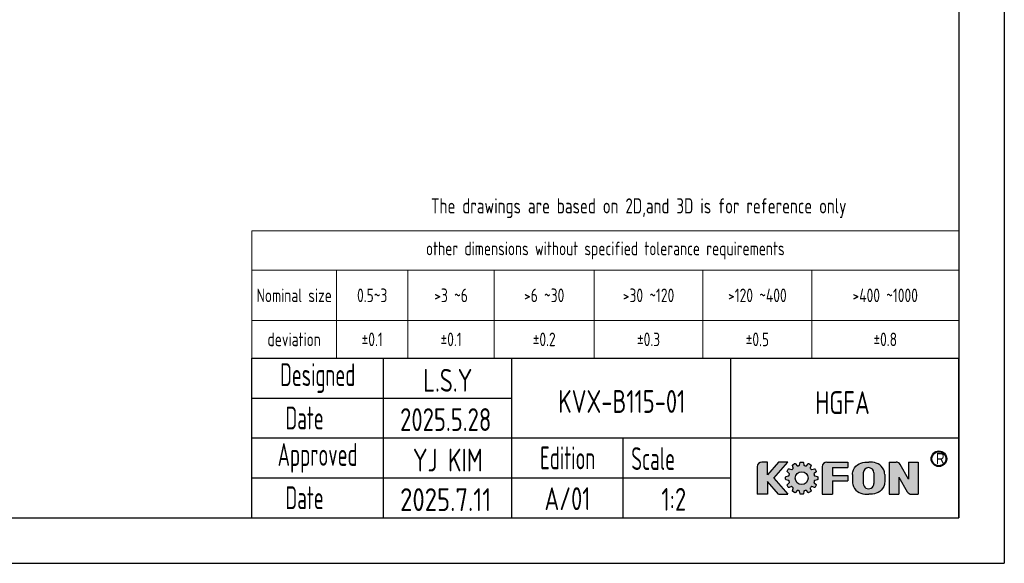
# Model space of a CAD drawing. Header units: millimetres. Extents: x -20 to 820, y -20 to 574.
# Tile 2 of 3: x 388 to 820, y -20 to 218. Entities that reach past the tile are written whole.
import ezdxf
from ezdxf.enums import TextEntityAlignment as Align

# ---------------------------------------------------------------- set-up
doc = ezdxf.new("R2010")
doc.units = ezdxf.units.MM
doc.header["$LTSCALE"] = 20
doc.layers.get('0').update_dxf_attribs({"lineweight": 20})
for name, color, linetype in [('2细线层', 4, 'Continuous'), ('5剖面线层', 2, 'Continuous'), ('6文字层', 3, 'Continuous'), ('7标注层', 4, 'Continuous'), ('layer 1', 7, 'Continuous'), ('图框层', 7, 'Continuous')]:
    doc.layers.add(name, color=color, linetype=linetype)
doc.styles.add('PC_TEXTSTYLE', font='isocp.shx', dxfattribs={"width": 0.8, "bigfont": 'gbcbig.shx'})
doc.styles.get("Standard").update_dxf_attribs({"font": 'isocp.shx', "width": 0.8, "bigfont": 'gbcbig.shx'})
doc.styles.add('TH_GBDIM', font='isocp.shx', dxfattribs={"width": 0.8, "bigfont": 'gbcbig.shx'})

# ---------------------------------------------------------------- blocks, each defined once
blk = doc.blocks.new('PC_TITLE_BLOCK')
at = {"layer": '5剖面线层'}
h = blk.add_hatch(color=256, dxfattribs=at)
h.dxf.hatch_style = 1
h.paths.add_polyline_path([(-6.06, 12.93, 1), (-2.65, 12.93, 1)])
h.paths.add_polyline_path([(-2.81, 12.93, -1), (-5.9, 12.93, -1)], flags=16)
h = blk.add_hatch(color=5, dxfattribs=at)
h.dxf.hatch_style = 1
h.paths.add_polyline_path([(-37.49, 12.21), (-39.54, 12.21), (-41.94, 9.43), (-41.94, 12.21), (-43.17, 12.21, 0.414185), (-44.2, 11.16), (-44.2, 5.14), (-41.94, 5.14), (-41.94, 7.92), (-39.54, 5.14), (-37.49, 5.14), (-40.55, 8.68)])
h.paths.add_polyline_path([(-24.3, 9.25), (-27.69, 9.25), (-27.69, 11.05), (-24.3, 11.05), (-24.3, 12.21), (-28.91, 12.21, 0.414185), (-29.95, 11.16), (-29.95, 5.14), (-27.69, 5.14), (-27.69, 8.1), (-24.3, 8.1)])
h = blk.add_hatch(color=9, dxfattribs=at)
h.dxf.hatch_style = 1
edge = h.paths.add_edge_path()
edge.add_spline(control_points=[(-31.28, 10.06), (-31.23, 10.1), (-31.21, 10.18), (-31.25, 10.24)], knot_values=[0.135417, 0.135417, 0.135417, 0.135417, 0.145833, 0.145833, 0.145833, 0.145833], degree=3, periodic=0)
edge.add_spline(control_points=[(-31.25, 10.24), (-31.25, 10.24), (-31.49, 10.65), (-31.49, 10.65)], knot_values=[0.125, 0.125, 0.125, 0.125, 0.135417, 0.135417, 0.135417, 0.135417], degree=3, periodic=0)
edge.add_spline(control_points=[(-31.49, 10.65), (-31.52, 10.71), (-31.59, 10.73), (-31.65, 10.71)], knot_values=[0.114583, 0.114583, 0.114583, 0.114583, 0.125, 0.125, 0.125, 0.125], degree=3, periodic=0)
edge.add_spline(control_points=[(-31.65, 10.71), (-31.65, 10.71), (-32.18, 10.54), (-32.18, 10.54)], knot_values=[0.104167, 0.104167, 0.104167, 0.104167, 0.114583, 0.114583, 0.114583, 0.114583], degree=3, periodic=0)
edge.add_spline(control_points=[(-32.18, 10.54), (-32.24, 10.52), (-32.3, 10.53), (-32.33, 10.58)], knot_values=[0.09375, 0.09375, 0.09375, 0.09375, 0.104167, 0.104167, 0.104167, 0.104167], degree=3, periodic=0)
edge.add_spline(control_points=[(-32.33, 10.58), (-32.39, 10.64), (-32.46, 10.71), (-32.53, 10.77)], knot_values=[0.083333, 0.083333, 0.083333, 0.083333, 0.09375, 0.09375, 0.09375, 0.09375], degree=3, periodic=0)
edge.add_spline(control_points=[(-32.53, 10.77), (-32.57, 10.81), (-32.58, 10.87), (-32.57, 10.92)], knot_values=[0.072917, 0.072917, 0.072917, 0.072917, 0.083333, 0.083333, 0.083333, 0.083333], degree=3, periodic=0)
edge.add_spline(control_points=[(-32.57, 10.92), (-32.57, 10.92), (-32.39, 11.45), (-32.39, 11.45)], knot_values=[0.0625, 0.0625, 0.0625, 0.0625, 0.072917, 0.072917, 0.072917, 0.072917], degree=3, periodic=0)
edge.add_spline(control_points=[(-32.39, 11.45), (-32.37, 11.51), (-32.4, 11.58), (-32.45, 11.62)], knot_values=[0.052083, 0.052083, 0.052083, 0.052083, 0.0625, 0.0625, 0.0625, 0.0625], degree=3, periodic=0)
edge.add_spline(control_points=[(-32.45, 11.62), (-32.45, 11.62), (-32.87, 11.86), (-32.87, 11.86)], knot_values=[0.041667, 0.041667, 0.041667, 0.041667, 0.052083, 0.052083, 0.052083, 0.052083], degree=3, periodic=0)
edge.add_spline(control_points=[(-32.87, 11.86), (-32.93, 11.89), (-33, 11.88), (-33.04, 11.83)], knot_values=[0.03125, 0.03125, 0.03125, 0.03125, 0.041667, 0.041667, 0.041667, 0.041667], degree=3, periodic=0)
edge.add_spline(control_points=[(-33.04, 11.83), (-33.04, 11.83), (-33.41, 11.41), (-33.41, 11.41)], knot_values=[0.020833, 0.020833, 0.020833, 0.020833, 0.03125, 0.03125, 0.03125, 0.03125], degree=3, periodic=0)
edge.add_spline(control_points=[(-33.41, 11.41), (-33.45, 11.37), (-33.51, 11.35), (-33.56, 11.37)], knot_values=[0.010417, 0.010417, 0.010417, 0.010417, 0.020833, 0.020833, 0.020833, 0.020833], degree=3, periodic=0)
edge.add_spline(control_points=[(-33.56, 11.37), (-33.65, 11.4), (-33.74, 11.42), (-33.83, 11.44)], knot_values=[0, 0, 0, 0, 0.010417, 0.010417, 0.010417, 0.010417], degree=3, periodic=0)
edge.add_spline(control_points=[(-33.83, 11.44), (-33.88, 11.45), (-33.93, 11.49), (-33.94, 11.55)], knot_values=[0.989583, 0.989583, 0.989583, 0.989583, 1, 1, 1, 1], degree=3, periodic=0)
edge.add_spline(control_points=[(-33.94, 11.55), (-33.94, 11.55), (-34.05, 12.1), (-34.05, 12.1)], knot_values=[0.979167, 0.979167, 0.979167, 0.979167, 0.989583, 0.989583, 0.989583, 0.989583], degree=3, periodic=0)
edge.add_spline(control_points=[(-34.05, 12.1), (-34.06, 12.16), (-34.12, 12.21), (-34.19, 12.21)], knot_values=[0.96875, 0.96875, 0.96875, 0.96875, 0.979167, 0.979167, 0.979167, 0.979167], degree=3, periodic=0)
edge.add_spline(control_points=[(-34.19, 12.21), (-34.19, 12.21), (-34.67, 12.21), (-34.67, 12.21)], knot_values=[0.958333, 0.958333, 0.958333, 0.958333, 0.96875, 0.96875, 0.96875, 0.96875], degree=3, periodic=0)
edge.add_spline(control_points=[(-34.67, 12.21), (-34.73, 12.21), (-34.79, 12.16), (-34.8, 12.1)], knot_values=[0.947917, 0.947917, 0.947917, 0.947917, 0.958333, 0.958333, 0.958333, 0.958333], degree=3, periodic=0)
edge.add_spline(control_points=[(-34.8, 12.1), (-34.8, 12.1), (-34.92, 11.55), (-34.92, 11.55)], knot_values=[0.9375, 0.9375, 0.9375, 0.9375, 0.947917, 0.947917, 0.947917, 0.947917], degree=3, periodic=0)
edge.add_spline(control_points=[(-34.92, 11.55), (-34.93, 11.49), (-34.97, 11.45), (-35.03, 11.44)], knot_values=[0.927083, 0.927083, 0.927083, 0.927083, 0.9375, 0.9375, 0.9375, 0.9375], degree=3, periodic=0)
edge.add_spline(control_points=[(-35.03, 11.44), (-35.11, 11.42), (-35.2, 11.4), (-35.29, 11.37)], knot_values=[0.916667, 0.916667, 0.916667, 0.916667, 0.927083, 0.927083, 0.927083, 0.927083], degree=3, periodic=0)
edge.add_spline(control_points=[(-35.29, 11.37), (-35.34, 11.35), (-35.4, 11.37), (-35.44, 11.41)], knot_values=[0.90625, 0.90625, 0.90625, 0.90625, 0.916667, 0.916667, 0.916667, 0.916667], degree=3, periodic=0)
edge.add_spline(control_points=[(-35.44, 11.41), (-35.44, 11.41), (-35.81, 11.83), (-35.81, 11.83)], knot_values=[0.895833, 0.895833, 0.895833, 0.895833, 0.90625, 0.90625, 0.90625, 0.90625], degree=3, periodic=0)
edge.add_spline(control_points=[(-35.81, 11.83), (-35.86, 11.88), (-35.93, 11.89), (-35.99, 11.86)], knot_values=[0.885417, 0.885417, 0.885417, 0.885417, 0.895833, 0.895833, 0.895833, 0.895833], degree=3, periodic=0)
edge.add_spline(control_points=[(-35.99, 11.86), (-35.99, 11.86), (-36.4, 11.62), (-36.4, 11.62)], knot_values=[0.875, 0.875, 0.875, 0.875, 0.885417, 0.885417, 0.885417, 0.885417], degree=3, periodic=0)
edge.add_spline(control_points=[(-36.4, 11.62), (-36.46, 11.58), (-36.48, 11.51), (-36.46, 11.45)], knot_values=[0.864583, 0.864583, 0.864583, 0.864583, 0.875, 0.875, 0.875, 0.875], degree=3, periodic=0)
edge.add_spline(control_points=[(-36.46, 11.45), (-36.46, 11.45), (-36.29, 10.92), (-36.29, 10.92)], knot_values=[0.854167, 0.854167, 0.854167, 0.854167, 0.864583, 0.864583, 0.864583, 0.864583], degree=3, periodic=0)
edge.add_spline(control_points=[(-36.29, 10.92), (-36.27, 10.86), (-36.28, 10.81), (-36.33, 10.77)], knot_values=[0.84375, 0.84375, 0.84375, 0.84375, 0.854167, 0.854167, 0.854167, 0.854167], degree=3, periodic=0)
edge.add_spline(control_points=[(-36.33, 10.77), (-36.39, 10.71), (-36.46, 10.64), (-36.52, 10.58)], knot_values=[0.833333, 0.833333, 0.833333, 0.833333, 0.84375, 0.84375, 0.84375, 0.84375], degree=3, periodic=0)
edge.add_spline(control_points=[(-36.52, 10.58), (-36.56, 10.53), (-36.61, 10.52), (-36.67, 10.54)], knot_values=[0.822917, 0.822917, 0.822917, 0.822917, 0.833333, 0.833333, 0.833333, 0.833333], degree=3, periodic=0)
edge.add_spline(control_points=[(-36.67, 10.54), (-36.67, 10.54), (-37.2, 10.71), (-37.2, 10.71)], knot_values=[0.8125, 0.8125, 0.8125, 0.8125, 0.822917, 0.822917, 0.822917, 0.822917], degree=3, periodic=0)
edge.add_spline(control_points=[(-37.2, 10.71), (-37.27, 10.73), (-37.33, 10.71), (-37.37, 10.65)], knot_values=[0.802083, 0.802083, 0.802083, 0.802083, 0.8125, 0.8125, 0.8125, 0.8125], degree=3, periodic=0)
edge.add_spline(control_points=[(-37.37, 10.65), (-37.37, 10.65), (-37.61, 10.24), (-37.61, 10.24)], knot_values=[0.791667, 0.791667, 0.791667, 0.791667, 0.802083, 0.802083, 0.802083, 0.802083], degree=3, periodic=0)
edge.add_spline(control_points=[(-37.61, 10.24), (-37.64, 10.18), (-37.63, 10.11), (-37.58, 10.06)], knot_values=[0.78125, 0.78125, 0.78125, 0.78125, 0.791667, 0.791667, 0.791667, 0.791667], degree=3, periodic=0)
edge.add_spline(control_points=[(-37.58, 10.06), (-37.58, 10.06), (-37.16, 9.69), (-37.16, 9.69)], knot_values=[0.770833, 0.770833, 0.770833, 0.770833, 0.78125, 0.78125, 0.78125, 0.78125], degree=3, periodic=0)
edge.add_spline(control_points=[(-37.16, 9.69), (-37.12, 9.65), (-37.1, 9.59), (-37.12, 9.54)], knot_values=[0.760417, 0.760417, 0.760417, 0.760417, 0.770833, 0.770833, 0.770833, 0.770833], degree=3, periodic=0)
edge.add_spline(control_points=[(-37.12, 9.54), (-37.15, 9.45), (-37.17, 9.36), (-37.19, 9.27)], knot_values=[0.75, 0.75, 0.75, 0.75, 0.760417, 0.760417, 0.760417, 0.760417], degree=3, periodic=0)
edge.add_spline(control_points=[(-37.19, 9.27), (-37.2, 9.22), (-37.24, 9.18), (-37.3, 9.17)], knot_values=[0.739583, 0.739583, 0.739583, 0.739583, 0.75, 0.75, 0.75, 0.75], degree=3, periodic=0)
edge.add_spline(control_points=[(-37.3, 9.17), (-37.3, 9.17), (-37.85, 9.05), (-37.85, 9.05)], knot_values=[0.729167, 0.729167, 0.729167, 0.729167, 0.739583, 0.739583, 0.739583, 0.739583], degree=3, periodic=0)
edge.add_spline(control_points=[(-37.85, 9.05), (-37.91, 9.04), (-37.96, 8.98), (-37.96, 8.91)], knot_values=[0.71875, 0.71875, 0.71875, 0.71875, 0.729167, 0.729167, 0.729167, 0.729167], degree=3, periodic=0)
edge.add_spline(control_points=[(-37.96, 8.91), (-37.96, 8.91), (-37.96, 8.44), (-37.96, 8.44)], knot_values=[0.708333, 0.708333, 0.708333, 0.708333, 0.71875, 0.71875, 0.71875, 0.71875], degree=3, periodic=0)
edge.add_spline(control_points=[(-37.96, 8.44), (-37.96, 8.37), (-37.91, 8.31), (-37.85, 8.3)], knot_values=[0.697917, 0.697917, 0.697917, 0.697917, 0.708333, 0.708333, 0.708333, 0.708333], degree=3, periodic=0)
edge.add_spline(control_points=[(-37.85, 8.3), (-37.85, 8.3), (-37.3, 8.19), (-37.3, 8.19)], knot_values=[0.6875, 0.6875, 0.6875, 0.6875, 0.697917, 0.697917, 0.697917, 0.697917], degree=3, periodic=0)
edge.add_spline(control_points=[(-37.3, 8.19), (-37.24, 8.17), (-37.2, 8.13), (-37.19, 8.08)], knot_values=[0.677083, 0.677083, 0.677083, 0.677083, 0.6875, 0.6875, 0.6875, 0.6875], degree=3, periodic=0)
edge.add_spline(control_points=[(-37.19, 8.08), (-37.17, 7.99), (-37.15, 7.9), (-37.12, 7.81)], knot_values=[0.666667, 0.666667, 0.666667, 0.666667, 0.677083, 0.677083, 0.677083, 0.677083], degree=3, periodic=0)
edge.add_spline(control_points=[(-37.12, 7.81), (-37.1, 7.76), (-37.12, 7.7), (-37.16, 7.66)], knot_values=[0.65625, 0.65625, 0.65625, 0.65625, 0.666667, 0.666667, 0.666667, 0.666667], degree=3, periodic=0)
edge.add_spline(control_points=[(-37.16, 7.66), (-37.16, 7.66), (-37.58, 7.29), (-37.58, 7.29)], knot_values=[0.645833, 0.645833, 0.645833, 0.645833, 0.65625, 0.65625, 0.65625, 0.65625], degree=3, periodic=0)
edge.add_spline(control_points=[(-37.58, 7.29), (-37.63, 7.25), (-37.64, 7.17), (-37.61, 7.12)], knot_values=[0.635417, 0.635417, 0.635417, 0.635417, 0.645833, 0.645833, 0.645833, 0.645833], degree=3, periodic=0)
edge.add_spline(control_points=[(-37.61, 7.12), (-37.61, 7.12), (-37.37, 6.7), (-37.37, 6.7)], knot_values=[0.625, 0.625, 0.625, 0.625, 0.635417, 0.635417, 0.635417, 0.635417], degree=3, periodic=0)
edge.add_spline(control_points=[(-37.37, 6.7), (-37.33, 6.64), (-37.26, 6.62), (-37.2, 6.64)], knot_values=[0.614583, 0.614583, 0.614583, 0.614583, 0.625, 0.625, 0.625, 0.625], degree=3, periodic=0)
edge.add_spline(control_points=[(-37.2, 6.64), (-37.2, 6.64), (-36.67, 6.82), (-36.67, 6.82)], knot_values=[0.604167, 0.604167, 0.604167, 0.604167, 0.614583, 0.614583, 0.614583, 0.614583], degree=3, periodic=0)
edge.add_spline(control_points=[(-36.67, 6.82), (-36.62, 6.83), (-36.56, 6.82), (-36.52, 6.78)], knot_values=[0.59375, 0.59375, 0.59375, 0.59375, 0.604167, 0.604167, 0.604167, 0.604167], degree=3, periodic=0)
edge.add_spline(control_points=[(-36.52, 6.78), (-36.46, 6.71), (-36.39, 6.64), (-36.33, 6.58)], knot_values=[0.583333, 0.583333, 0.583333, 0.583333, 0.59375, 0.59375, 0.59375, 0.59375], degree=3, periodic=0)
edge.add_spline(control_points=[(-36.33, 6.58), (-36.28, 6.55), (-36.27, 6.49), (-36.29, 6.43)], knot_values=[0.572917, 0.572917, 0.572917, 0.572917, 0.583333, 0.583333, 0.583333, 0.583333], degree=3, periodic=0)
edge.add_spline(control_points=[(-36.29, 6.43), (-36.29, 6.43), (-36.46, 5.9), (-36.46, 5.9)], knot_values=[0.5625, 0.5625, 0.5625, 0.5625, 0.572917, 0.572917, 0.572917, 0.572917], degree=3, periodic=0)
edge.add_spline(control_points=[(-36.46, 5.9), (-36.48, 5.84), (-36.46, 5.77), (-36.4, 5.74)], knot_values=[0.552083, 0.552083, 0.552083, 0.552083, 0.5625, 0.5625, 0.5625, 0.5625], degree=3, periodic=0)
edge.add_spline(control_points=[(-36.4, 5.74), (-36.4, 5.74), (-35.99, 5.5), (-35.99, 5.5)], knot_values=[0.541667, 0.541667, 0.541667, 0.541667, 0.552083, 0.552083, 0.552083, 0.552083], degree=3, periodic=0)
edge.add_spline(control_points=[(-35.99, 5.5), (-35.93, 5.46), (-35.86, 5.48), (-35.81, 5.53)], knot_values=[0.53125, 0.53125, 0.53125, 0.53125, 0.541667, 0.541667, 0.541667, 0.541667], degree=3, periodic=0)
edge.add_spline(control_points=[(-35.81, 5.53), (-35.81, 5.53), (-35.44, 5.94), (-35.44, 5.94)], knot_values=[0.520833, 0.520833, 0.520833, 0.520833, 0.53125, 0.53125, 0.53125, 0.53125], degree=3, periodic=0)
edge.add_spline(control_points=[(-35.44, 5.94), (-35.4, 5.98), (-35.34, 6), (-35.29, 5.98)], knot_values=[0.510417, 0.510417, 0.510417, 0.510417, 0.520833, 0.520833, 0.520833, 0.520833], degree=3, periodic=0)
edge.add_spline(control_points=[(-35.29, 5.98), (-35.2, 5.96), (-35.11, 5.93), (-35.03, 5.91)], knot_values=[0.5, 0.5, 0.5, 0.5, 0.510417, 0.510417, 0.510417, 0.510417], degree=3, periodic=0)
edge.add_spline(control_points=[(-35.03, 5.91), (-34.97, 5.9), (-34.93, 5.86), (-34.92, 5.8)], knot_values=[0.489583, 0.489583, 0.489583, 0.489583, 0.5, 0.5, 0.5, 0.5], degree=3, periodic=0)
edge.add_spline(control_points=[(-34.92, 5.8), (-34.92, 5.8), (-34.8, 5.26), (-34.8, 5.26)], knot_values=[0.479167, 0.479167, 0.479167, 0.479167, 0.489583, 0.489583, 0.489583, 0.489583], degree=3, periodic=0)
edge.add_spline(control_points=[(-34.8, 5.26), (-34.79, 5.19), (-34.73, 5.14), (-34.67, 5.14)], knot_values=[0.46875, 0.46875, 0.46875, 0.46875, 0.479167, 0.479167, 0.479167, 0.479167], degree=3, periodic=0)
edge.add_spline(control_points=[(-34.67, 5.14), (-34.67, 5.14), (-34.19, 5.14), (-34.19, 5.14)], knot_values=[0.458333, 0.458333, 0.458333, 0.458333, 0.46875, 0.46875, 0.46875, 0.46875], degree=3, periodic=0)
edge.add_spline(control_points=[(-34.19, 5.14), (-34.12, 5.14), (-34.06, 5.19), (-34.05, 5.26)], knot_values=[0.447917, 0.447917, 0.447917, 0.447917, 0.458333, 0.458333, 0.458333, 0.458333], degree=3, periodic=0)
edge.add_spline(control_points=[(-34.05, 5.26), (-34.05, 5.26), (-33.94, 5.8), (-33.94, 5.8)], knot_values=[0.4375, 0.4375, 0.4375, 0.4375, 0.447917, 0.447917, 0.447917, 0.447917], degree=3, periodic=0)
edge.add_spline(control_points=[(-33.94, 5.8), (-33.93, 5.86), (-33.88, 5.9), (-33.83, 5.91)], knot_values=[0.427083, 0.427083, 0.427083, 0.427083, 0.4375, 0.4375, 0.4375, 0.4375], degree=3, periodic=0)
edge.add_spline(control_points=[(-33.83, 5.91), (-33.74, 5.93), (-33.65, 5.96), (-33.56, 5.98)], knot_values=[0.416667, 0.416667, 0.416667, 0.416667, 0.427083, 0.427083, 0.427083, 0.427083], degree=3, periodic=0)
edge.add_spline(control_points=[(-33.56, 5.98), (-33.51, 6), (-33.45, 5.99), (-33.41, 5.94)], knot_values=[0.40625, 0.40625, 0.40625, 0.40625, 0.416667, 0.416667, 0.416667, 0.416667], degree=3, periodic=0)
edge.add_spline(control_points=[(-33.41, 5.94), (-33.41, 5.94), (-33.04, 5.53), (-33.04, 5.53)], knot_values=[0.395833, 0.395833, 0.395833, 0.395833, 0.40625, 0.40625, 0.40625, 0.40625], degree=3, periodic=0)
edge.add_spline(control_points=[(-33.04, 5.53), (-33, 5.47), (-32.92, 5.46), (-32.87, 5.5)], knot_values=[0.385417, 0.385417, 0.385417, 0.385417, 0.395833, 0.395833, 0.395833, 0.395833], degree=3, periodic=0)
edge.add_spline(control_points=[(-32.87, 5.5), (-32.87, 5.5), (-32.45, 5.74), (-32.45, 5.74)], knot_values=[0.375, 0.375, 0.375, 0.375, 0.385417, 0.385417, 0.385417, 0.385417], degree=3, periodic=0)
edge.add_spline(control_points=[(-32.45, 5.74), (-32.4, 5.77), (-32.37, 5.84), (-32.39, 5.9)], knot_values=[0.364583, 0.364583, 0.364583, 0.364583, 0.375, 0.375, 0.375, 0.375], degree=3, periodic=0)
edge.add_spline(control_points=[(-32.39, 5.9), (-32.39, 5.9), (-32.57, 6.43), (-32.57, 6.43)], knot_values=[0.354167, 0.354167, 0.354167, 0.354167, 0.364583, 0.364583, 0.364583, 0.364583], degree=3, periodic=0)
edge.add_spline(control_points=[(-32.57, 6.43), (-32.58, 6.49), (-32.57, 6.55), (-32.53, 6.58)], knot_values=[0.34375, 0.34375, 0.34375, 0.34375, 0.354167, 0.354167, 0.354167, 0.354167], degree=3, periodic=0)
edge.add_spline(control_points=[(-32.53, 6.58), (-32.46, 6.64), (-32.39, 6.71), (-32.33, 6.78)], knot_values=[0.333333, 0.333333, 0.333333, 0.333333, 0.34375, 0.34375, 0.34375, 0.34375], degree=3, periodic=0)
edge.add_spline(control_points=[(-32.33, 6.78), (-32.3, 6.82), (-32.24, 6.83), (-32.18, 6.82)], knot_values=[0.322917, 0.322917, 0.322917, 0.322917, 0.333333, 0.333333, 0.333333, 0.333333], degree=3, periodic=0)
edge.add_spline(control_points=[(-32.18, 6.82), (-32.18, 6.82), (-31.65, 6.64), (-31.65, 6.64)], knot_values=[0.3125, 0.3125, 0.3125, 0.3125, 0.322917, 0.322917, 0.322917, 0.322917], degree=3, periodic=0)
edge.add_spline(control_points=[(-31.65, 6.64), (-31.59, 6.62), (-31.52, 6.65), (-31.49, 6.7)], knot_values=[0.302083, 0.302083, 0.302083, 0.302083, 0.3125, 0.3125, 0.3125, 0.3125], degree=3, periodic=0)
edge.add_spline(control_points=[(-31.49, 6.7), (-31.49, 6.7), (-31.25, 7.12), (-31.25, 7.12)], knot_values=[0.291667, 0.291667, 0.291667, 0.291667, 0.302083, 0.302083, 0.302083, 0.302083], degree=3, periodic=0)
edge.add_spline(control_points=[(-31.25, 7.12), (-31.21, 7.17), (-31.23, 7.25), (-31.28, 7.29)], knot_values=[0.28125, 0.28125, 0.28125, 0.28125, 0.291667, 0.291667, 0.291667, 0.291667], degree=3, periodic=0)
edge.add_spline(control_points=[(-31.28, 7.29), (-31.28, 7.29), (-31.69, 7.66), (-31.69, 7.66)], knot_values=[0.270833, 0.270833, 0.270833, 0.270833, 0.28125, 0.28125, 0.28125, 0.28125], degree=3, periodic=0)
edge.add_spline(control_points=[(-31.69, 7.66), (-31.74, 7.7), (-31.75, 7.76), (-31.73, 7.81)], knot_values=[0.260417, 0.260417, 0.260417, 0.260417, 0.270833, 0.270833, 0.270833, 0.270833], degree=3, periodic=0)
edge.add_spline(control_points=[(-31.73, 7.81), (-31.71, 7.9), (-31.68, 7.99), (-31.66, 8.08)], knot_values=[0.25, 0.25, 0.25, 0.25, 0.260417, 0.260417, 0.260417, 0.260417], degree=3, periodic=0)
edge.add_spline(control_points=[(-31.66, 8.08), (-31.65, 8.13), (-31.61, 8.17), (-31.55, 8.19)], knot_values=[0.239583, 0.239583, 0.239583, 0.239583, 0.25, 0.25, 0.25, 0.25], degree=3, periodic=0)
edge.add_spline(control_points=[(-31.55, 8.19), (-31.55, 8.19), (-31.01, 8.3), (-31.01, 8.3)], knot_values=[0.229167, 0.229167, 0.229167, 0.229167, 0.239583, 0.239583, 0.239583, 0.239583], degree=3, periodic=0)
edge.add_spline(control_points=[(-31.01, 8.3), (-30.94, 8.31), (-30.89, 8.37), (-30.89, 8.44)], knot_values=[0.21875, 0.21875, 0.21875, 0.21875, 0.229167, 0.229167, 0.229167, 0.229167], degree=3, periodic=0)
edge.add_spline(control_points=[(-30.89, 8.44), (-30.89, 8.44), (-30.89, 8.91), (-30.89, 8.91)], knot_values=[0.208333, 0.208333, 0.208333, 0.208333, 0.21875, 0.21875, 0.21875, 0.21875], degree=3, periodic=0)
edge.add_spline(control_points=[(-30.89, 8.91), (-30.89, 8.98), (-30.94, 9.04), (-31.01, 9.05)], knot_values=[0.197917, 0.197917, 0.197917, 0.197917, 0.208333, 0.208333, 0.208333, 0.208333], degree=3, periodic=0)
edge.add_spline(control_points=[(-31.01, 9.05), (-31.01, 9.05), (-31.55, 9.17), (-31.55, 9.17)], knot_values=[0.1875, 0.1875, 0.1875, 0.1875, 0.197917, 0.197917, 0.197917, 0.197917], degree=3, periodic=0)
edge.add_spline(control_points=[(-31.55, 9.17), (-31.61, 9.18), (-31.65, 9.22), (-31.66, 9.27)], knot_values=[0.177083, 0.177083, 0.177083, 0.177083, 0.1875, 0.1875, 0.1875, 0.1875], degree=3, periodic=0)
edge.add_spline(control_points=[(-31.66, 9.27), (-31.68, 9.36), (-31.71, 9.45), (-31.73, 9.54)], knot_values=[0.166667, 0.166667, 0.166667, 0.166667, 0.177083, 0.177083, 0.177083, 0.177083], degree=3, periodic=0)
edge.add_spline(control_points=[(-31.73, 9.54), (-31.75, 9.59), (-31.74, 9.65), (-31.69, 9.69)], knot_values=[0.15625, 0.15625, 0.15625, 0.15625, 0.166667, 0.166667, 0.166667, 0.166667], degree=3, periodic=0)
edge.add_spline(control_points=[(-31.69, 9.69), (-31.69, 9.69), (-31.28, 10.06), (-31.28, 10.06)], knot_values=[0.145833, 0.145833, 0.145833, 0.145833, 0.15625, 0.15625, 0.15625, 0.15625], degree=3, periodic=0)
h.paths.add_polyline_path([(-33.01, 8.68, -1), (-35.84, 8.68, -1)], flags=16)
h = blk.add_hatch(color=5, dxfattribs=at)
h.dxf.hatch_style = 1
edge = h.paths.add_edge_path()
edge.add_spline(control_points=[(-16.23, 9.48), (-16.23, 9.55), (-16.3, 10.71), (-17.27, 11.67), (-18.42, 12.17), (-19.61, 12.21), (-19.69, 12.21)], knot_values=[0, 0, 0, 0, 0.624525, 2.432211, 4.113153, 4.893885, 4.893885, 4.893885, 4.893885], degree=3, periodic=0)
edge.add_line((-19.69, 12.21), (-19.84, 12.21))
edge.add_spline(control_points=[(-19.84, 12.21), (-19.91, 12.21), (-21.1, 12.17), (-22.26, 11.67), (-23.23, 10.71), (-23.29, 9.55), (-23.3, 9.48)], knot_values=[0, 0, 0, 0, 0.780732, 2.461674, 4.26936, 4.893885, 4.893885, 4.893885, 4.893885], degree=3, periodic=0)
edge.add_line((-23.3, 9.48), (-23.3, 7.87))
edge.add_spline(control_points=[(-23.3, 7.87), (-23.29, 7.81), (-23.23, 6.64), (-22.26, 5.68), (-21.1, 5.18), (-19.91, 5.15), (-19.84, 5.14)], knot_values=[0, 0, 0, 0, 0.624525, 2.432211, 4.113153, 4.893885, 4.893885, 4.893885, 4.893885], degree=3, periodic=0)
edge.add_line((-19.84, 5.14), (-19.69, 5.14))
edge.add_spline(control_points=[(-19.69, 5.14), (-19.61, 5.15), (-18.42, 5.18), (-17.27, 5.68), (-16.3, 6.64), (-16.23, 7.81), (-16.23, 7.87)], knot_values=[0, 0, 0, 0, 0.780732, 2.461674, 4.26936, 4.893885, 4.893885, 4.893885, 4.893885], degree=3, periodic=0)
edge.add_line((-16.23, 7.87), (-16.23, 9.48))
h.paths.add_polyline_path([(-20.92, 9.83), (-20.92, 7.52, 1), (-18.6, 7.52), (-18.6, 9.83, 1)], flags=16)
h.paths.add_polyline_path([(-12.81, 11.66, 0.276297), (-13.74, 12.21), (-15.23, 12.21), (-15.23, 5.14), (-13.11, 5.14), (-13.11, 8.87), (-11.29, 5.7, 0.27618), (-10.36, 5.14), (-8.87, 5.14), (-8.87, 12.21), (-10.99, 12.21), (-10.99, 8.48)])
blk.add_circle((-34.43, 8.68), 1.41)
at = {"layer": '2细线层'}
for p, q in [((-44.2, 11.17), (-44.2, 5.14)), ((-41.94, 12.21), (-43.17, 12.21)), ((-39.54, 12.21), (-41.94, 9.43)), ((-41.94, 9.43), (-41.94, 12.21)), ((-40.55, 8.68), (-37.49, 12.21)), ((-37.49, 12.21), (-39.54, 12.21)), ((-29.95, 11.17), (-29.95, 5.14)), ((-28.91, 12.21), (-24.3, 12.21)), ((-27.69, 11.05), (-24.3, 11.05)), ((-27.69, 11.05), (-27.69, 9.25)), ((-24.3, 12.21), (-24.3, 11.05)), ((-19.84, 12.21), (-19.69, 12.21)), ((-15.23, 12.21), (-15.23, 5.14)), ((-15.23, 12.21), (-13.74, 12.21)), ((-10.99, 8.48), (-12.81, 11.66)), ((-10.99, 12.21), (-10.99, 8.48)), ((-10.99, 12.21), (-8.87, 12.21)), ((-8.87, 12.21), (-8.87, 5.14)), ((-40.55, 8.68), (-37.49, 5.14)), ((-27.69, 9.25), (-24.3, 9.25)), ((-24.3, 9.25), (-24.3, 8.1)), ((-23.3, 9.48), (-23.3, 7.87)), ((-20.92, 9.83), (-20.92, 7.52)), ((-18.6, 9.83), (-18.6, 7.52)), ((-16.23, 9.48), (-16.23, 7.87)), ((-13.11, 8.87), (-11.29, 5.7)), ((-13.11, 8.87), (-13.11, 5.14)), ((-39.54, 5.14), (-41.94, 7.92)), ((-41.94, 7.92), (-41.94, 5.14)), ((-27.69, 8.1), (-27.69, 5.14)), ((-27.69, 8.1), (-24.3, 8.1)), ((-41.94, 5.14), (-44.2, 5.14)), ((-39.54, 5.14), (-37.49, 5.14)), ((-29.95, 5.14), (-27.69, 5.14)), ((-19.84, 5.14), (-19.69, 5.14)), ((-15.23, 5.14), (-13.11, 5.14)), ((-10.36, 5.14), (-8.87, 5.14))]:
    blk.add_line(p, q, dxfattribs=at)
for radius in [1.71, 1.55]:
    blk.add_circle((-4.35, 12.93), radius, dxfattribs=at)
for centre, radius, start, end in [((-43.16, 11.17), 1.04, 90.2463, 179.7593), ((-28.91, 11.17), 1.04, 90.2499, 179.7557), ((-19.76, 9.83), 1.16, 0.0038, 179.9962), ((-13.74, 11.16), 1.05, 28.4102, 90.1915), ((-19.76, 7.52), 1.16, 179.9962, 0.0038), ((-10.36, 6.2), 1.05, 208.4167, 270.1731)]:
    blk.add_arc(centre, radius, start, end, dxfattribs=at)
for points in [[(-23.3, 9.48), (-23.23, 10.1), (-22.2, 11.59), (-20.62, 12.16), (-19.84, 12.21)], [(-16.23, 9.48), (-16.3, 10.1), (-17.33, 11.59), (-18.91, 12.16), (-19.69, 12.21)], [(-23.3, 7.87), (-23.23, 7.25), (-22.2, 5.76), (-20.62, 5.19), (-19.84, 5.14)], [(-16.23, 7.87), (-16.3, 7.25), (-17.33, 5.76), (-18.91, 5.19), (-19.69, 5.14)]]:
    blk.add_spline(points, degree=3, dxfattribs=at)
at = {"layer": 'layer 1'}
for points in [[(-36.46, 11.45), (-36.48, 11.51), (-36.46, 11.58), (-36.4, 11.62)], [(-36.29, 10.92), (-36.29, 10.92), (-36.46, 11.45), (-36.46, 11.45)], [(-36.4, 11.62), (-36.4, 11.62), (-35.99, 11.86), (-35.99, 11.86)], [(-36.33, 10.77), (-36.28, 10.81), (-36.27, 10.86), (-36.29, 10.92)], [(-35.99, 11.86), (-35.93, 11.89), (-35.86, 11.88), (-35.81, 11.83)], [(-35.81, 11.83), (-35.81, 11.83), (-35.44, 11.41), (-35.44, 11.41)], [(-35.44, 11.41), (-35.4, 11.37), (-35.34, 11.35), (-35.29, 11.37)], [(-35.29, 11.37), (-35.2, 11.4), (-35.11, 11.42), (-35.03, 11.44)], [(-35.03, 11.44), (-34.97, 11.45), (-34.93, 11.49), (-34.92, 11.55)], [(-34.92, 11.55), (-34.92, 11.55), (-34.8, 12.1), (-34.8, 12.1)], [(-34.8, 12.1), (-34.79, 12.16), (-34.73, 12.21), (-34.67, 12.21)], [(-34.67, 12.21), (-34.67, 12.21), (-34.19, 12.21), (-34.19, 12.21)], [(-34.19, 12.21), (-34.12, 12.21), (-34.06, 12.16), (-34.05, 12.1)], [(-34.05, 12.1), (-34.05, 12.1), (-33.94, 11.55), (-33.94, 11.55)], [(-33.94, 11.55), (-33.93, 11.49), (-33.88, 11.45), (-33.83, 11.44)], [(-33.83, 11.44), (-33.74, 11.42), (-33.65, 11.4), (-33.56, 11.37)], [(-33.56, 11.37), (-33.51, 11.35), (-33.45, 11.37), (-33.41, 11.41)], [(-33.41, 11.41), (-33.41, 11.41), (-33.04, 11.83), (-33.04, 11.83)], [(-33.04, 11.83), (-33, 11.88), (-32.93, 11.89), (-32.87, 11.86)], [(-32.87, 11.86), (-32.87, 11.86), (-32.45, 11.62), (-32.45, 11.62)], [(-32.57, 10.92), (-32.58, 10.87), (-32.57, 10.81), (-32.53, 10.77)], [(-32.39, 11.45), (-32.39, 11.45), (-32.57, 10.92), (-32.57, 10.92)], [(-32.45, 11.62), (-32.4, 11.58), (-32.37, 11.51), (-32.39, 11.45)], [(-37.96, 8.91), (-37.96, 8.98), (-37.91, 9.04), (-37.85, 9.05)], [(-37.96, 8.44), (-37.96, 8.44), (-37.96, 8.91), (-37.96, 8.91)], [(-37.85, 9.05), (-37.85, 9.05), (-37.3, 9.17), (-37.3, 9.17)], [(-37.58, 10.06), (-37.63, 10.11), (-37.64, 10.18), (-37.61, 10.24)], [(-37.61, 10.24), (-37.61, 10.24), (-37.37, 10.65), (-37.37, 10.65)], [(-37.16, 9.69), (-37.16, 9.69), (-37.58, 10.06), (-37.58, 10.06)], [(-37.37, 10.65), (-37.33, 10.71), (-37.27, 10.73), (-37.2, 10.71)], [(-37.3, 9.17), (-37.24, 9.18), (-37.2, 9.22), (-37.19, 9.27)], [(-37.2, 10.71), (-37.2, 10.71), (-36.67, 10.54), (-36.67, 10.54)], [(-37.19, 9.27), (-37.17, 9.36), (-37.15, 9.45), (-37.12, 9.54)], [(-37.12, 9.54), (-37.1, 9.59), (-37.12, 9.65), (-37.16, 9.69)], [(-36.67, 10.54), (-36.61, 10.52), (-36.56, 10.53), (-36.52, 10.58)], [(-36.52, 10.58), (-36.46, 10.64), (-36.39, 10.71), (-36.33, 10.77)], [(-32.53, 10.77), (-32.46, 10.71), (-32.39, 10.64), (-32.33, 10.58)], [(-32.33, 10.58), (-32.3, 10.53), (-32.24, 10.52), (-32.18, 10.54)], [(-32.18, 10.54), (-32.18, 10.54), (-31.65, 10.71), (-31.65, 10.71)], [(-31.69, 9.69), (-31.74, 9.65), (-31.75, 9.59), (-31.73, 9.54)], [(-31.73, 9.54), (-31.71, 9.45), (-31.68, 9.36), (-31.66, 9.27)], [(-31.28, 10.06), (-31.28, 10.06), (-31.69, 9.69), (-31.69, 9.69)], [(-31.66, 9.27), (-31.65, 9.22), (-31.61, 9.18), (-31.55, 9.17)], [(-31.65, 10.71), (-31.59, 10.73), (-31.52, 10.71), (-31.49, 10.65)], [(-31.55, 9.17), (-31.55, 9.17), (-31.01, 9.05), (-31.01, 9.05)], [(-31.49, 10.65), (-31.49, 10.65), (-31.25, 10.24), (-31.25, 10.24)], [(-31.25, 10.24), (-31.21, 10.18), (-31.23, 10.1), (-31.28, 10.06)], [(-31.01, 9.05), (-30.94, 9.04), (-30.89, 8.98), (-30.89, 8.91)], [(-30.89, 8.91), (-30.89, 8.91), (-30.89, 8.44), (-30.89, 8.44)], [(-37.85, 8.3), (-37.91, 8.31), (-37.96, 8.37), (-37.96, 8.44)], [(-37.3, 8.19), (-37.3, 8.19), (-37.85, 8.3), (-37.85, 8.3)], [(-37.61, 7.12), (-37.64, 7.17), (-37.63, 7.25), (-37.58, 7.29)], [(-37.37, 6.7), (-37.37, 6.7), (-37.61, 7.12), (-37.61, 7.12)], [(-37.58, 7.29), (-37.58, 7.29), (-37.16, 7.66), (-37.16, 7.66)], [(-37.2, 6.64), (-37.26, 6.62), (-37.33, 6.64), (-37.37, 6.7)], [(-37.19, 8.08), (-37.2, 8.13), (-37.24, 8.17), (-37.3, 8.19)], [(-36.67, 6.82), (-36.67, 6.82), (-37.2, 6.64), (-37.2, 6.64)], [(-37.12, 7.81), (-37.15, 7.9), (-37.17, 7.99), (-37.19, 8.08)], [(-37.16, 7.66), (-37.12, 7.7), (-37.1, 7.76), (-37.12, 7.81)], [(-36.52, 6.78), (-36.56, 6.82), (-36.62, 6.83), (-36.67, 6.82)], [(-36.33, 6.58), (-36.39, 6.64), (-36.46, 6.71), (-36.52, 6.78)], [(-36.29, 6.43), (-36.27, 6.49), (-36.28, 6.55), (-36.33, 6.58)], [(-32.53, 6.58), (-32.57, 6.55), (-32.58, 6.49), (-32.57, 6.43)], [(-32.33, 6.78), (-32.39, 6.71), (-32.46, 6.64), (-32.53, 6.58)], [(-32.18, 6.82), (-32.24, 6.83), (-32.3, 6.82), (-32.33, 6.78)], [(-31.65, 6.64), (-31.65, 6.64), (-32.18, 6.82), (-32.18, 6.82)], [(-31.73, 7.81), (-31.75, 7.76), (-31.74, 7.7), (-31.69, 7.66)], [(-31.66, 8.08), (-31.68, 7.99), (-31.71, 7.9), (-31.73, 7.81)], [(-31.69, 7.66), (-31.69, 7.66), (-31.28, 7.29), (-31.28, 7.29)], [(-31.55, 8.19), (-31.61, 8.17), (-31.65, 8.13), (-31.66, 8.08)], [(-31.49, 6.7), (-31.52, 6.65), (-31.59, 6.62), (-31.65, 6.64)], [(-31.01, 8.3), (-31.01, 8.3), (-31.55, 8.19), (-31.55, 8.19)], [(-31.25, 7.12), (-31.25, 7.12), (-31.49, 6.7), (-31.49, 6.7)], [(-31.28, 7.29), (-31.23, 7.25), (-31.21, 7.17), (-31.25, 7.12)], [(-30.89, 8.44), (-30.89, 8.37), (-30.94, 8.31), (-31.01, 8.3)], [(-36.4, 5.74), (-36.46, 5.77), (-36.48, 5.84), (-36.46, 5.9)], [(-36.46, 5.9), (-36.46, 5.9), (-36.29, 6.43), (-36.29, 6.43)], [(-35.99, 5.5), (-35.99, 5.5), (-36.4, 5.74), (-36.4, 5.74)], [(-35.81, 5.53), (-35.86, 5.48), (-35.93, 5.46), (-35.99, 5.5)], [(-35.44, 5.94), (-35.44, 5.94), (-35.81, 5.53), (-35.81, 5.53)], [(-35.29, 5.98), (-35.34, 6), (-35.4, 5.98), (-35.44, 5.94)], [(-35.03, 5.91), (-35.11, 5.93), (-35.2, 5.96), (-35.29, 5.98)], [(-34.92, 5.8), (-34.93, 5.86), (-34.97, 5.9), (-35.03, 5.91)], [(-34.8, 5.26), (-34.8, 5.26), (-34.92, 5.8), (-34.92, 5.8)], [(-34.67, 5.14), (-34.73, 5.14), (-34.79, 5.19), (-34.8, 5.26)], [(-34.19, 5.14), (-34.19, 5.14), (-34.67, 5.14), (-34.67, 5.14)], [(-34.05, 5.26), (-34.06, 5.19), (-34.12, 5.14), (-34.19, 5.14)], [(-33.94, 5.8), (-33.94, 5.8), (-34.05, 5.26), (-34.05, 5.26)], [(-33.83, 5.91), (-33.88, 5.9), (-33.93, 5.86), (-33.94, 5.8)], [(-33.56, 5.98), (-33.65, 5.96), (-33.74, 5.93), (-33.83, 5.91)], [(-33.41, 5.94), (-33.45, 5.99), (-33.51, 6), (-33.56, 5.98)], [(-33.04, 5.53), (-33.04, 5.53), (-33.41, 5.94), (-33.41, 5.94)], [(-32.87, 5.5), (-32.92, 5.46), (-33, 5.47), (-33.04, 5.53)], [(-32.45, 5.74), (-32.45, 5.74), (-32.87, 5.5), (-32.87, 5.5)], [(-32.57, 6.43), (-32.57, 6.43), (-32.39, 5.9), (-32.39, 5.9)], [(-32.39, 5.9), (-32.37, 5.84), (-32.4, 5.77), (-32.45, 5.74)]]:
    blk.add_open_spline(points, degree=3, dxfattribs=at)
at = {"layer": '图框层'}
for p, q in [((-155, 0), (-155, 35)), ((-155, 35), (0, 35)), ((-126.13, 0), (-126.13, 35)), ((-98, 0), (-98, 35)), ((-50, 0), (-50, 35)), ((0, 0), (0, 35)), ((-155, 26.25), (-98, 26.25)), ((-155, 17.5), (0, 17.5)), ((-73.69, 17.5), (-73.69, 0)), ((-155, 8.75), (-98, 8.75)), ((-98, 8.75), (-50, 8.75)), ((-155, 0), (0, 0))]:
    blk.add_line(p, q, dxfattribs=at)
at = {"layer": '6文字层', "width": 0.667}
for s, p in [(' Designed', (-141.52, 30.63)), ('Date', (-143.45, 21.88)), ('Approved', (-140.58, 13.13)), ('Date', (-143.45, 4.38))]:
    blk.add_text(s, height=5, dxfattribs=at).set_placement(p, align=Align.MIDDLE)
at = {"layer": '6文字层', "style": 'TH_GBDIM', "width": 0.667}
blk.add_text('Edition', height=5, dxfattribs=at).set_placement((-85.76, 13.12), align=Align.MIDDLE)
blk.add_text('Scale', height=5, dxfattribs=at).set_placement((-71.81, 10.47))
at = {"layer": '6文字层', "insert": (-5, 14.17), "char_height": 2.4, "attachment_point": 1, "style": 'PC_TEXTSTYLE'}
blk.add_mtext_dynamic_manual_height_columns('{\\fArial|b0|i0|c0|p34;R}', width=18.6861, gutter_width=25, heights=[0], dxfattribs=at)
at = {"layer": '6文字层', "style": 'TH_GBDIM', "width": 10, "flags": 8}
for tag, p, p2 in [('设计', (-122.04, 27.64), (-102.04, 27.64)), ('批准', (-122.04, 10.14), (-102.04, 10.14))]:
    blk.add_attdef(tag, text='', height=5, dxfattribs=at).set_placement(p, p2, align=Align.FIT)
at = {"layer": '6文字层', "style": 'TH_GBDIM', "flags": 8}
for tag, p, p2 in [('图样名称', (-93.33, 23), (-54.46, 23)), ('零件编码', (-50.49, 22.75), (-0.49, 22.75)), ('日期1', (-122.5, 19.03), (-102.5, 19.03)), ('日期2', (-122.5, 1.47), (-102.5, 1.47)), ('版本', (-91.61, 1.67), (-79.98, 1.67)), ('比例', (-68.19, 1.54), (-56.77, 1.54))]:
    blk.add_attdef(tag, text='', height=5, dxfattribs=at).set_placement(p, p2, align=Align.FIT)
blk = doc.blocks.new('*T146')
at = {"layer": '7标注层', "color": 0, "linetype": 'ByBlock', "lineweight": -2, "transparency": 16777216}
for p, q in [((0, 0), (310, 0)), ((0, 0), (0, -55.8)), ((310, 0), (310, -55.8)), ((0, -17.18), (310, -17.18)), ((37.08, -17.18), (37.08, -55.8)), ((68.45, -17.18), (68.45, -55.8)), ((106.3, -17.18), (106.3, -55.8)), ((150.1, -17.18), (150.1, -55.8)), ((197.83, -17.18), (197.83, -55.8)), ((245.56, -17.18), (245.56, -55.8)), ((0, -39.32), (310, -39.32)), ((0, -55.8), (310, -55.8))]:
    blk.add_line(p, q, dxfattribs=at)
at = {"layer": '7标注层', "color": 0, "transparency": 16777216, "char_height": 5.972, "attachment_point": 5}
for s, insert, width in [('other dimensions without specified tolerance requirements', (155, -8.59), 308.4063), ('Nominal size', (18.54, -28.25), 35.4833), ('0.5~3', (52.76, -28.25), 29.7768), ('\\A1;>3 ~6', (87.37, -28.25), 36.2546), ('>6 ~30', (128.2, -28.25), 42.2148), ('>30 ~120', (173.97, -28.25), 46.1349), ('>120 ~400', (221.7, -28.25), 46.1349), ('>400 ~1000', (277.78, -28.25), 62.8446), ('deviation', (18.54, -47.56), 35.4833), ('±0.1', (52.76, -47.56), 29.7768), ('±0.1', (87.37, -47.56), 36.2546), ('±0.2', (128.2, -47.56), 42.2148), ('±0.3', (173.97, -47.56), 46.1349), ('±0.5', (221.7, -47.56), 46.1349), ('±0.8', (277.78, -47.56), 62.8446)]:
    blk.add_mtext(s, dxfattribs=dict(at, insert=insert, width=width))

msp = doc.modelspace()

# ---------------------------------------------------------------- linework, layer by layer
at = {"layer": '2细线层'}
for p in [(820, 574), (-20, -20)]:
    msp.add_line(p, (820, -20), dxfattribs=at)
at = {"layer": '图框层'}
for p in [(800, 554), (0, 0)]:
    msp.add_line(p, (800, 0), dxfattribs=at)

# ---------------------------------------------------------------- block references
msp.add_blockref('*T146', (490, 125.7979))
ref = msp.add_blockref('PC_TITLE_BLOCK', (800, 0), dxfattribs=dict(at, xscale=2, yscale=2, zscale=2))
ref.add_attrib('日期2', '2025.7.11', dxfattribs={"layer": '6文字层', "height": 10, "style": 'TH_GBDIM', "width": 0.808081}).set_placement((555.0085, 2.9426), (595.0085, 2.9426), align=Align.FIT)
ref.add_attrib('日期1', '2025.5.28', dxfattribs={"layer": '6文字层', "height": 10, "style": 'TH_GBDIM', "width": 0.747664}).set_placement((555.0085, 38.0542), (595.0085, 38.0542), align=Align.FIT)
ref.add_attrib('图样名称', 'KVX-B115-01', dxfattribs={"layer": '6文字层', "height": 10, "style": 'TH_GBDIM', "width": 0.8}).set_placement((652.2126, 45.9951), align=Align.CENTER)
ref.add_attrib('零件编码', 'HGFA', dxfattribs={"layer": '6文字层', "height": 10, "style": 'TH_GBDIM', "width": 0.8}).set_placement((749.0155, 45.5005), align=Align.CENTER)
ref.add_attrib('版本', 'A/01', dxfattribs={"layer": '6文字层', "height": 10, "style": 'TH_GBDIM', "width": 0.8}).set_placement((628.4172, 3.331), align=Align.CENTER)
ref.add_attrib('比例', '1:2', dxfattribs={"layer": '6文字层', "height": 10, "style": 'TH_GBDIM', "width": 0.8}).set_placement((675.0411, 3.0702), align=Align.CENTER)
ref.add_attrib('设计', 'L.S.Y', dxfattribs={"layer": '6文字层', "height": 10, "style": 'TH_GBDIM', "width": 0.8}).set_placement((575.9299, 55.2841), align=Align.CENTER)
ref.add_attrib('批准', 'YJ KIM', dxfattribs={"layer": '6文字层', "height": 10, "style": 'TH_GBDIM', "width": 0.8}).set_placement((575.9299, 20.2841), align=Align.CENTER)

# ---------------------------------------------------------------- texts
at = {"layer": '7标注层', "insert": (568.5217, 140.1222), "char_height": 6.635545, "width": 194.196104, "attachment_point": 1, "style": 'PC_TEXTSTYLE'}
msp.add_mtext('The drawings are based on 2D,and 3D is for reference only', dxfattribs=at)

doc.saveas('drawing.dxf')
